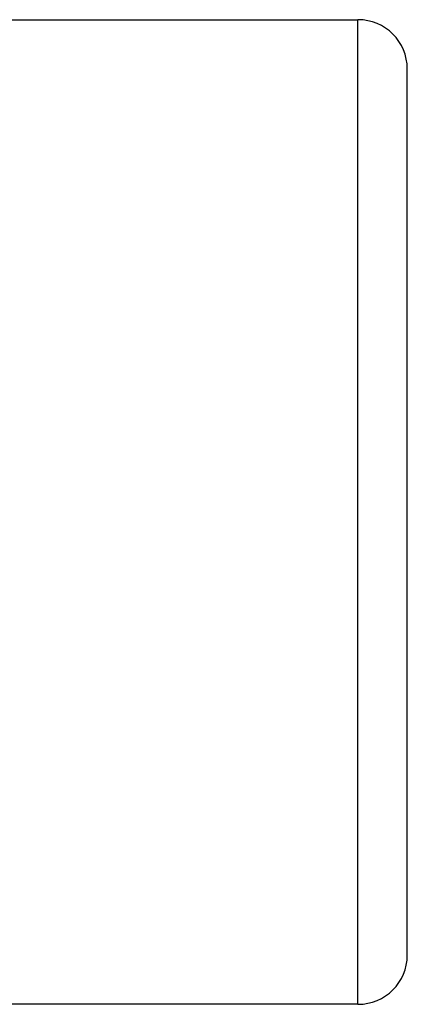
# Model space of a CAD drawing. Header units: millimetres. Extents: x 0 to 420, y 0 to 297.
# Tile 84 of 106: x 223.443 to 224.356, y 219.848 to 222.17. Entities that reach past the tile are written whole.
import ezdxf

# ---------------------------------------------------------------- set-up
doc = ezdxf.new("R2010")
doc.units = ezdxf.units.MM

msp = doc.modelspace()

# ---------------------------------------------------------------- linework, layer by layer
at = {"color": 7, "linetype": 'Continuous', "lineweight": 25}
for p, q in [((222.09169, 222.1703), (224.24024, 222.1703)), ((224.24024, 219.84755), (224.24024, 222.1703)), ((224.35637, 219.96368), (224.35637, 222.05416)), ((224.24024, 219.84755), (222.09169, 219.84755))]:
    msp.add_line(p, q, dxfattribs=at)
for centre, start, end in [((224.24024, 222.05416), 0, 90), ((224.24024, 219.96368), 270, 360)]:
    msp.add_arc(centre, 0.11614, start, end, dxfattribs=at)

doc.saveas('drawing.dxf')
